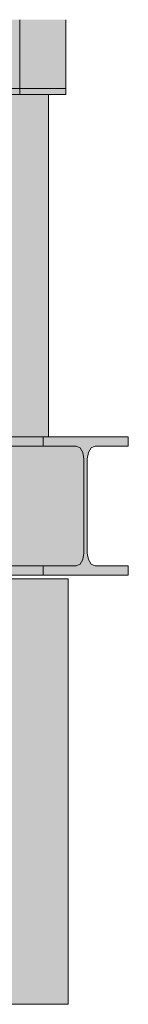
# Model space of a CAD drawing. Header units: centimetres. Extents: x -5472 to 10427, y -400 to 1902.
# Tile 52 of 91: x -4682 to -4662, y 690 to 875. Entities that reach past the tile are written whole.
import ezdxf

# ---------------------------------------------------------------- set-up
doc = ezdxf.new("R2010")
doc.units = ezdxf.units.CM
doc.header["$LTSCALE"] = 0.1
doc.header["$MEASUREMENT"] = 0
doc.layers.add('2_schody_konstrukcja.ISTN', color=7, linetype='Continuous')
doc.layers.add('2_ściany zewnętrzne.ISTN', color=7, linetype='Continuous')

# ---------------------------------------------------------------- blocks, each defined once
blk = doc.blocks.new('ElemPrzekroju_411_1')
at = {"layer": '2_schody_konstrukcja.ISTN', "linetype": 'Continuous', "lineweight": 0, "true_color": 0xffffff}
for points in [[(-4683.84, 796.99), (-4677.57, 796.99), (-4676.75, 796.99), (-4676.75, 861.34), (-4683.84, 861.34)], [(-4676.75, 796.99), (-4676.55, 796.99), (-4676.55, 861.34), (-4676.75, 861.34)]]:
    blk.add_hatch(color=7, dxfattribs=at).paths.add_polyline_path(points)
at = {"layer": '2_schody_konstrukcja.ISTN', "color": 252, "linetype": 'Continuous', "lineweight": 0}
blk.add_line((-4676.55, 796.99), (-4676.55, 861.34), dxfattribs=at)
blk = doc.blocks.new('ElemPrzekroju_412_1')
at = {"layer": '2_ściany zewnętrzne.ISTN', "linetype": 'Continuous', "lineweight": 0, "true_color": 0xffffff}
blk.add_hatch(color=7, dxfattribs=at).paths.add_polyline_path([(-4672.86, 690.28), (-4672.86, 770.28), (-4697.86, 770.28), (-4697.86, 690.28)])
at = {"layer": '2_ściany zewnętrzne.ISTN', "color": 252, "linetype": 'Continuous', "lineweight": 0}
for p, q in [((-4697.86, 770.28), (-4672.86, 770.28)), ((-4672.86, 770.28), (-4672.86, 690.28)), ((-4672.86, 690.28), (-4697.86, 690.28))]:
    blk.add_line(p, q, dxfattribs=at)
blk = doc.blocks.new('ElemPrzekroju_419_1')
at = {"layer": '2_schody_konstrukcja.ISTN', "linetype": 'Continuous', "lineweight": 0, "true_color": 0xffffff}
for points in [[(-4683.84, 795.24), (-4677.57, 795.24), (-4677.57, 796.99), (-4683.84, 796.99)], [(-4677.57, 795.24), (-4671.36, 795.24), (-4670.62, 794.92), (-4670.08, 794.04), (-4669.88, 792.84), (-4669.88, 775.14), (-4670.08, 773.94), (-4670.62, 773.07), (-4671.36, 772.74), (-4677.57, 772.74), (-4677.57, 770.99), (-4661.57, 770.99), (-4661.57, 772.74), (-4667.78, 772.74), (-4668.52, 773.07), (-4669.06, 773.94), (-4669.26, 775.14), (-4669.26, 792.84), (-4669.06, 794.04), (-4668.52, 794.92), (-4667.78, 795.24), (-4661.57, 795.24), (-4661.57, 796.99), (-4677.57, 796.99)], [(-4683.84, 794.92), (-4670.62, 794.92), (-4671.36, 795.24), (-4683.84, 795.24)], [(-4683.84, 794.92), (-4670.62, 794.92), (-4671.36, 795.24), (-4683.84, 795.24)], [(-4683.84, 794.92), (-4683.84, 794.04), (-4670.08, 794.04), (-4670.62, 794.92)], [(-4683.84, 794.92), (-4683.84, 794.04), (-4670.08, 794.04), (-4670.62, 794.92)], [(-4670.08, 794.04), (-4683.84, 794.04), (-4683.84, 792.84), (-4669.88, 792.84)], [(-4670.08, 794.04), (-4683.84, 794.04), (-4683.84, 792.84), (-4669.88, 792.84)], [(-4683.84, 775.14), (-4669.88, 775.14), (-4669.88, 792.84), (-4683.84, 792.84)], [(-4669.88, 792.84), (-4683.84, 792.84), (-4683.84, 775.14), (-4681.32, 775.14), (-4675.32, 785.68), (-4672.6, 790.14), (-4670.61, 792.76)], [(-4669.88, 775.14), (-4683.84, 775.14), (-4683.84, 773.94), (-4670.08, 773.94)], [(-4683.84, 775.14), (-4683.84, 773.94), (-4682.2, 773.94), (-4681.32, 775.14)], [(-4683.84, 773.07), (-4670.62, 773.07), (-4670.08, 773.94), (-4683.84, 773.94)], [(-4683.84, 772.74), (-4671.36, 772.74), (-4670.62, 773.07), (-4683.84, 773.07)], [(-4683.84, 772.74), (-4683.84, 770.99), (-4677.57, 770.99), (-4677.57, 772.74)]]:
    blk.add_hatch(color=7, dxfattribs=at).paths.add_polyline_path(points)
at = {"layer": '2_schody_konstrukcja.ISTN', "color": 252, "linetype": 'Continuous', "lineweight": 0}
for p, q in [((-4683.84, 796.99), (-4677.57, 796.99)), ((-4661.57, 796.99), (-4677.57, 796.99)), ((-4677.57, 796.99), (-4677.57, 795.24)), ((-4661.57, 795.24), (-4661.57, 796.99)), ((-4683.84, 795.24), (-4677.57, 795.24)), ((-4677.57, 795.24), (-4671.36, 795.24)), ((-4671.36, 795.24), (-4670.62, 794.92)), ((-4670.62, 794.92), (-4670.08, 794.04)), ((-4669.06, 794.04), (-4668.52, 794.92)), ((-4668.52, 794.92), (-4667.78, 795.24)), ((-4667.78, 795.24), (-4661.57, 795.24)), ((-4670.08, 794.04), (-4669.88, 792.84)), ((-4669.88, 792.84), (-4669.88, 775.14)), ((-4669.26, 792.84), (-4669.06, 794.04)), ((-4669.26, 775.14), (-4669.26, 792.84)), ((-4670.08, 773.94), (-4670.62, 773.07)), ((-4669.88, 775.14), (-4670.08, 773.94)), ((-4669.06, 773.94), (-4669.26, 775.14)), ((-4668.52, 773.07), (-4669.06, 773.94)), ((-4683.84, 772.74), (-4677.57, 772.74)), ((-4671.36, 772.74), (-4677.57, 772.74)), ((-4677.57, 772.74), (-4677.57, 770.99)), ((-4670.62, 773.07), (-4671.36, 772.74)), ((-4667.78, 772.74), (-4668.52, 773.07)), ((-4661.57, 772.74), (-4667.78, 772.74)), ((-4661.57, 770.99), (-4661.57, 772.74)), ((-4683.84, 770.99), (-4677.57, 770.99)), ((-4677.57, 770.99), (-4661.57, 770.99))]:
    blk.add_line(p, q, dxfattribs=at)
blk = doc.blocks.new('ElemPrzekroju_439_1')
at = {"layer": '2_schody_konstrukcja.ISTN', "linetype": 'Continuous', "lineweight": 0, "true_color": 0xffffff}
for points in [[(-4673.27, 875.42), (-4681.9, 875.42), (-4681.9, 863.64), (-4673.27, 863.64)], [(-4681.9, 863.07), (-4673.27, 863.07), (-4673.27, 863.64), (-4681.9, 863.64)], [(-4681.9, 862.64), (-4673.27, 862.64), (-4673.27, 863.07), (-4681.9, 863.07)], [(-4681.9, 862.49), (-4673.27, 862.49), (-4673.27, 862.64), (-4681.9, 862.64)], [(-4681.9, 862.49), (-4681.9, 861.34), (-4673.27, 861.34), (-4673.27, 862.49)]]:
    blk.add_hatch(color=7, dxfattribs=at).paths.add_polyline_path(points)
at = {"layer": '2_schody_konstrukcja.ISTN', "color": 252, "linetype": 'Continuous', "lineweight": 0}
for p, q in [((-4673.27, 863.64), (-4673.27, 875.42)), ((-4673.27, 863.07), (-4673.27, 863.64)), ((-4673.27, 862.64), (-4673.27, 863.07)), ((-4681.9, 862.49), (-4673.27, 862.49)), ((-4681.9, 861.34), (-4673.27, 861.34)), ((-4673.27, 862.49), (-4673.27, 862.64)), ((-4673.27, 861.34), (-4673.27, 862.49))]:
    blk.add_line(p, q, dxfattribs=at)
blk = doc.blocks.new('ElemPrzekroju_440_1')
at = {"layer": '2_schody_konstrukcja.ISTN', "linetype": 'Continuous', "lineweight": 0, "true_color": 0xffffff}
for points in [[(-4686.19, 875.42), (-4686.19, 863.64), (-4681.9, 863.64), (-4681.9, 875.42)], [(-4686.19, 863.64), (-4686.19, 863.07), (-4681.9, 863.07), (-4681.9, 863.64)], [(-4686.19, 863.07), (-4686.19, 862.64), (-4681.9, 862.64), (-4681.9, 863.07)], [(-4686.19, 862.49), (-4681.9, 862.49), (-4681.9, 862.64), (-4686.19, 862.64)], [(-4686.19, 862.49), (-4686.19, 862.11), (-4683.84, 862.11), (-4683.84, 861.34), (-4681.9, 861.34), (-4681.9, 862.49)]]:
    blk.add_hatch(color=7, dxfattribs=at).paths.add_polyline_path(points)
at = {"layer": '2_schody_konstrukcja.ISTN', "color": 252, "linetype": 'Continuous', "lineweight": 0}
for p, q in [((-4681.9, 863.64), (-4681.9, 875.42)), ((-4681.9, 863.07), (-4681.9, 863.64)), ((-4681.9, 862.64), (-4681.9, 863.07)), ((-4686.19, 862.49), (-4681.9, 862.49)), ((-4683.84, 861.34), (-4681.9, 861.34)), ((-4681.9, 862.49), (-4681.9, 862.64)), ((-4681.9, 861.34), (-4681.9, 862.49))]:
    blk.add_line(p, q, dxfattribs=at)

msp = doc.modelspace()

# ---------------------------------------------------------------- block references
at = {"layer": '2_schody_konstrukcja.ISTN', "lineweight": 0}
for name in ['ElemPrzekroju_440_1', 'ElemPrzekroju_439_1', 'ElemPrzekroju_411_1', 'ElemPrzekroju_419_1']:
    msp.add_blockref(name, (0, 0), dxfattribs=at)
at = {"layer": '2_ściany zewnętrzne.ISTN', "lineweight": 0}
msp.add_blockref('ElemPrzekroju_412_1', (0, 0), dxfattribs=at)

doc.saveas('drawing.dxf')
